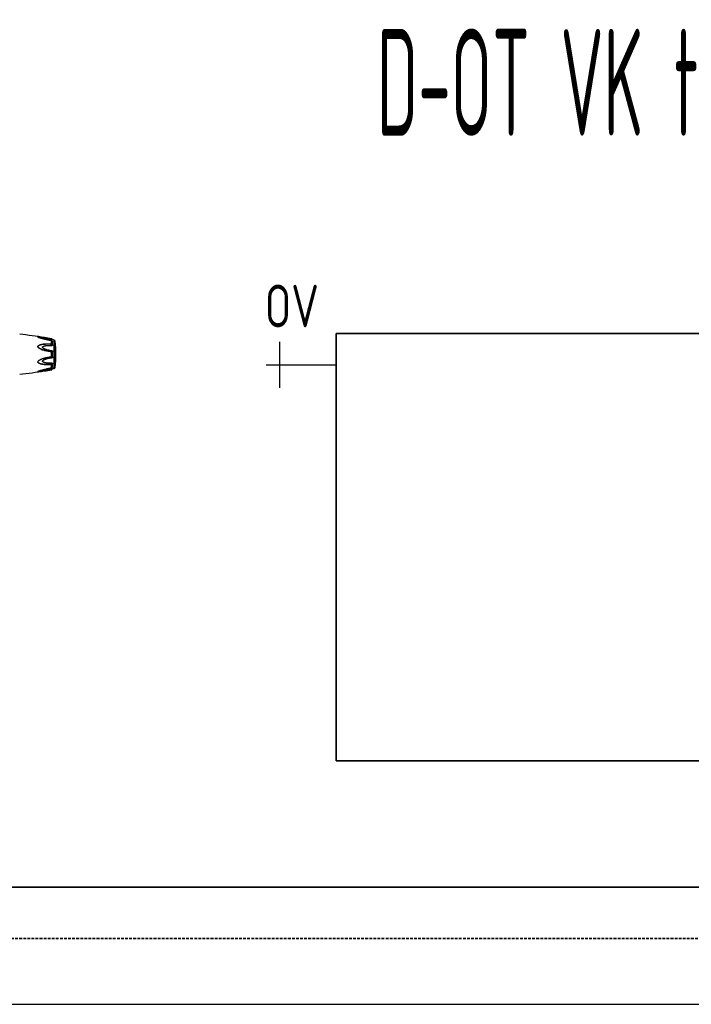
# Model space of a CAD drawing. Header units: millimetres. Extents: x 60394 to 199354, y 20895 to 166073.
# Tile 191 of 256: x 125130 to 125915, y 20895 to 22048. Entities that reach past the tile are written whole.
import ezdxf
from ezdxf.enums import TextEntityAlignment as Align

# ---------------------------------------------------------------- set-up
doc = ezdxf.new("R2010")
doc.units = ezdxf.units.MM
doc.linetypes.add('VERDECKT', pattern=[9.525, 6.35, -3.175])
for name, color, linetype, lineweight in [('JS_VYT_POPIS - OBECNĚ', 7, 'Continuous', 5), ('UT_SCHÉMA_POPIS', 7, 'VERDECKT', 5), ('UT_SCHÉMA_PŘÍVOD', 10, 'Continuous', 35), ('UT_SCHÉMA_SYMBOLY', 7, 'Continuous', 25), ('UT_SCHÉMA_ZPÁTEČKA', 172, 'VERDECKT', 35), ('UT_ZAŘÍZENÍ - OT', 3, 'Continuous', 35)]:
    doc.layers.add(name, color=color, linetype=linetype, lineweight=lineweight)
doc.styles.add('ISO 2.5', font='isocp.shx', dxfattribs={"width": 0.8, "height": 2.5})
doc.styles.add('VZT_POPIS', font='isocp.shx', dxfattribs={"width": 0.6, "height": 125})

msp = doc.modelspace()

# ---------------------------------------------------------------- linework, layer by layer
at = {"color": 0, "linetype": 'Continuous'}
for p, q in [((125151.9, 21675.6), (125151.9, 21675.6)), ((125158.4, 21675.5), (125158.7, 21675.4)), ((125158.6, 21675.5), (125158.6, 21675.5)), ((125158.6, 21675.5), (125158.7, 21675.5)), ((125158.7, 21675.5), (125158.6, 21675.5)), ((125166.7, 21674.1), (125166.7, 21674.1)), ((125166.7, 21674), (125166.7, 21674)), ((125167.2, 21673.9), (125167.2, 21673.9)), ((125166.7, 21671.8), (125166.6, 21671.8)), ((125167, 21668.4), (125167, 21671.6)), ((125167.1, 21671.7), (125167.1, 21671.7)), ((125167.1, 21671.7), (125167.1, 21671.7)), ((125167.2, 21668.4), (125167.2, 21671.5)), ((125167.6, 21671.4), (125167.4, 21671.4)), ((125167.6, 21671.4), (125167.6, 21671.4)), ((125167.7, 21671.4), (125167.6, 21671.4)), ((125168, 21666.9), (125168, 21671)), ((125170, 21639.5), (125170, 21672.5)), ((125171.1, 21640.6), (125171.1, 21671.4)), ((125167, 21653.5), (125167, 21658.5)), ((125167.2, 21653.5), (125167.2, 21658.5)), ((125168, 21652.7), (125168, 21659.4)), ((125166.5, 21640.2), (125166.7, 21640.2)), ((125167, 21640.5), (125167, 21643.6)), ((125167.1, 21640.4), (125167.1, 21640.4)), ((125167.1, 21640.4), (125167.1, 21640.4)), ((125167.2, 21640.5), (125167.2, 21643.7)), ((125167.4, 21640.6), (125167.6, 21640.6)), ((125167.6, 21640.7), (125167.6, 21640.7)), ((125167.6, 21640.6), (125167.7, 21640.6)), ((125168, 21641), (125168, 21645.2)), ((125151.9, 21636.4), (125151.9, 21636.4)), ((125158.7, 21636.5), (125158.7, 21636.5))]:
    msp.add_line(p, q, dxfattribs=at)
msp.add_line((64740.6, 20895.4), (199354.4, 20895.4))
for centre, radius, start, end in [((125078.6, 21182), 500, 80.7849, 84.1365), ((125155.4, 21684), 9.09, 246.3609, 247.4013), ((125156.3, 21686.4), 11.6, 247.4181, 248.2786), ((125159.8, 21667.1), 10.1, 35.6084, 36.4199), ((125160.8, 21667.8), 8.8, 35.0395, 35.6116), ((125078.6, 21182), 499, 79.4371, 79.6778), ((125166.5, 21670.4), 1.42, 75.2287, 78.791), ((125170.8, 21676.5), 6.13, 236.1693, 237.1241), ((125167.7, 21671.9), 0.564, 259.0707, 259.9327), ((125169.8, 21671.2), 1.3, 7.906, 79.4371), ((125060.1, 21656), 112, 352.094, 7.906), ((125166.4, 21641.7), 1.53, 281.267, 282.0205), ((125166.9, 21640.5), 0.085, 350.9157, 359.9563), ((125172.9, 21632.5), 9.8, 124.0491, 125.1691), ((125171.1, 21635.2), 6.61, 122.6489, 124.009), ((125159.9, 21644.9), 9.99, 323.6208, 324.6909), ((125078.6, 22130.1), 499, 280.3229, 280.5629), ((125161.1, 21644), 8.41, 324.7207, 325.0122), ((125169.8, 21640.8), 1.3, 280.5629, 352.094), ((125078.6, 22130.1), 500, 275.8635, 279.2239), ((125155.4, 21627.8), 9.28, 112.3067, 113.5832), ((125156.4, 21625.5), 11.8, 111.7794, 112.3431), ((125165.3, 21645.9), 8.13, 280.4499, 280.9409)]:
    msp.add_arc(centre, radius, start, end, dxfattribs=at)
for points, knots in [([(125151.7, 21675.7), (125151.6, 21675.7), (125151.5, 21675.8), (125151.3, 21675.9), (125151.2, 21676), (125151.1, 21676), (125151, 21676.1), (125151, 21676.2), (125151, 21676.2), (125151, 21676.3), (125151.1, 21676.3), (125151.1, 21676.3), (125151.2, 21676.3), (125151.3, 21676.3), (125151.5, 21676.4), (125151.7, 21676.4), (125152, 21676.4), (125152.3, 21676.3), (125152.5, 21676.3), (125152.9, 21676.3), (125153.4, 21676.2), (125154.1, 21676.2), (125154.7, 21676.1), (125155.3, 21676), (125156, 21675.9), (125156.6, 21675.8), (125157.5, 21675.7), (125158.2, 21675.6), (125158.6, 21675.5)], [0, 0, 0, 0, 0.02948, 0.055907, 0.078214, 0.087353, 0.094931, 0.105555, 0.109954, 0.115017, 0.121315, 0.129009, 0.138057, 0.148338, 0.172058, 0.199047, 0.228459, 0.259634, 0.292171, 0.325754, 0.395293, 0.467136, 0.540634, 0.615369, 0.691049, 0.767475, 0.844512, 1, 1, 1, 1]), ([(125151.9, 21675.6), (125151.8, 21675.7), (125151.7, 21675.7), (125151.5, 21675.8), (125151.3, 21675.9), (125151.2, 21676), (125151.1, 21676), (125151.1, 21676.1), (125151.1, 21676.1), (125151.1, 21676.2), (125151.1, 21676.2), (125151.1, 21676.2), (125151.2, 21676.3), (125151.2, 21676.3), (125151.4, 21676.3), (125151.5, 21676.3), (125151.7, 21676.3), (125152, 21676.3), (125152.4, 21676.3), (125152.8, 21676.3), (125153.4, 21676.2), (125154, 21676.1), (125154.6, 21676), (125155.2, 21676), (125155.9, 21675.9), (125156.5, 21675.8), (125157.4, 21675.6), (125158, 21675.5), (125158.4, 21675.5)], [0, 0, 0, 0, 0.03089, 0.059177, 0.083881, 0.094457, 0.103528, 0.11093, 0.116684, 0.121223, 0.125685, 0.131127, 0.137993, 0.146338, 0.156051, 0.17896, 0.205464, 0.234539, 0.265468, 0.331155, 0.400252, 0.471609, 0.544574, 0.618731, 0.693793, 0.769568, 0.845928, 1, 1, 1, 1]), ([(125166.6, 21671.8), (125165.3, 21672.1), (125163.4, 21672.5), (125160.9, 21673.1), (125159.3, 21673.5), (125158, 21673.8), (125157.1, 21674), (125156.2, 21674.3), (125155.3, 21674.5), (125154.4, 21674.8), (125153.5, 21675.1), (125152.7, 21675.3), (125152.2, 21675.5), (125151.9, 21675.6)], [0, 0, 0, 0, 0.25737, 0.385747, 0.513657, 0.577329, 0.64069, 0.703648, 0.766063, 0.827658, 0.887975, 0.946116, 1, 1, 1, 1]), ([(125166.7, 21671.8), (125165.5, 21672), (125163.5, 21672.4), (125161, 21673), (125159.1, 21673.5), (125157.6, 21673.9), (125156.4, 21674.2), (125155.2, 21674.5), (125154, 21674.9), (125152.8, 21675.3), (125152.3, 21675.5), (125152, 21675.6)], [0, 0, 0, 0, 0.256646, 0.384673, 0.512244, 0.638988, 0.701822, 0.764153, 0.886175, 0.944757, 1, 1, 1, 1]), ([(125156.9, 21674.1), (125156.9, 21674.1), (125156.8, 21674.1), (125156.7, 21674.2), (125156.5, 21674.2), (125156.5, 21674.3), (125156.4, 21674.3), (125156.4, 21674.4), (125156.4, 21674.4), (125156.4, 21674.4), (125156.5, 21674.4), (125156.5, 21674.5), (125156.6, 21674.5), (125156.7, 21674.5), (125156.9, 21674.5), (125157.1, 21674.5), (125157.5, 21674.5), (125157.9, 21674.5), (125158.2, 21674.4), (125158.6, 21674.4), (125159, 21674.3), (125159.4, 21674.3), (125159.8, 21674.2), (125160.3, 21674.2), (125161, 21674.1), (125161.9, 21673.9), (125162.7, 21673.8), (125163.5, 21673.7), (125164.6, 21673.5), (125166, 21673.2), (125167.2, 21673), (125167.7, 21672.9)], [0, 0, 0, 0, 0.013224, 0.025246, 0.035584, 0.043707, 0.046793, 0.049242, 0.051265, 0.053246, 0.055591, 0.058505, 0.066098, 0.075763, 0.087038, 0.112872, 0.141444, 0.171707, 0.203125, 0.235343, 0.268137, 0.301392, 0.33501, 0.368911, 0.437385, 0.506544, 0.576211, 0.646269, 0.71663, 0.85801, 1, 1, 1, 1]), ([(125158.7, 21675.5), (125160, 21675.3), (125162.7, 21674.8), (125165.4, 21674.3), (125166.7, 21674.1)], [0, 0, 0, 0, 0.496975, 1, 1, 1, 1]), ([(125166.7, 21674.1), (125165.4, 21674.3), (125162.7, 21674.8), (125160, 21675.3), (125158.7, 21675.5)], [0, 0, 0, 0, 0.502936, 1, 1, 1, 1]), ([(125158.7, 21675.4), (125160, 21675.2), (125162.7, 21674.7), (125165.4, 21674.2), (125166.7, 21674)], [0, 0, 0, 0, 0.497132, 1, 1, 1, 1]), ([(125167.2, 21673.9), (125167.2, 21674), (125167.1, 21674), (125167, 21674), (125166.9, 21674.1), (125166.8, 21674.1), (125166.7, 21674.1)], [0, 0, 0, 0, 0.265729, 0.479644, 0.722816, 1, 1, 1, 1]), ([(125166.7, 21674.1), (125166.7, 21674.1), (125166.7, 21674.1), (125166.7, 21674.1), (125166.7, 21674), (125166.7, 21674), (125166.7, 21674)], [0, 0, 0, 0, 0.078563, 0.274425, 0.586251, 1, 1, 1, 1]), ([(125166.7, 21674), (125166.8, 21674), (125166.9, 21674), (125167, 21674), (125167.1, 21674), (125167.2, 21673.9), (125167.2, 21673.9), (125167.2, 21673.9)], [0, 0, 0, 0, 0.33971, 0.636245, 0.862204, 0.94183, 1, 1, 1, 1]), ([(125166.7, 21674), (125166.9, 21673.8), (125167.2, 21673.5), (125167.5, 21673.2), (125167.7, 21673), (125167.7, 21672.9)], [0, 0, 0, 0, 0.588807, 0.825815, 1, 1, 1, 1]), ([(125167.9, 21673.1), (125167.8, 21673.1), (125167.6, 21673.4), (125167.4, 21673.7), (125167.2, 21673.9)], [0, 0, 0, 0, 0.221481, 1, 1, 1, 1]), ([(125168, 21672.9), (125168, 21672.9), (125167.9, 21672.9), (125167.8, 21672.9), (125167.7, 21672.9)], [0, 0, 0, 0, 0.14802, 1, 1, 1, 1]), ([(125166.7, 21658.8), (125166, 21658.9), (125164.5, 21659.1), (125162.4, 21659.5), (125160.6, 21659.9), (125159.2, 21660.2), (125158.1, 21660.5), (125157, 21660.8), (125156, 21661.2), (125155, 21661.6), (125154, 21662.1), (125153.1, 21662.5), (125152.5, 21662.9), (125152.1, 21663.2), (125151.7, 21663.6), (125151.3, 21664), (125151.1, 21664.4), (125151, 21664.7), (125151, 21665), (125151, 21665.2), (125151.1, 21665.6), (125151.3, 21665.9), (125151.7, 21666.3), (125152.1, 21666.5), (125152.5, 21666.8), (125153.1, 21667.1), (125154, 21667.4), (125155, 21667.6), (125156, 21667.8), (125157, 21668), (125158.1, 21668.1), (125159.2, 21668.2), (125160.6, 21668.3), (125162.4, 21668.4), (125164.6, 21668.4), (125166, 21668.3), (125166.7, 21668.3)], [0, 0, 0, 0, 0.063635, 0.127396, 0.191296, 0.223303, 0.255348, 0.287434, 0.319562, 0.351727, 0.383919, 0.416107, 0.432182, 0.448215, 0.464156, 0.479907, 0.495291, 0.502793, 0.510127, 0.517331, 0.52445, 0.538608, 0.552922, 0.567437, 0.582127, 0.596956, 0.626929, 0.657232, 0.687777, 0.718508, 0.74939, 0.780398, 0.811517, 0.874045, 0.936883, 1, 1, 1, 1]), ([(125166.7, 21659), (125166, 21659.1), (125164.6, 21659.3), (125162.4, 21659.7), (125160.7, 21660), (125159.2, 21660.4), (125158.2, 21660.7), (125157.1, 21661), (125156.1, 21661.3), (125155.1, 21661.7), (125154.1, 21662.2), (125153.1, 21662.7), (125152.3, 21663.2), (125151.8, 21663.6), (125151.5, 21664), (125151.3, 21664.3), (125151.2, 21664.5), (125151.1, 21664.7), (125151.1, 21665), (125151.1, 21665.2), (125151.2, 21665.5), (125151.4, 21665.9), (125151.8, 21666.2), (125152.2, 21666.5), (125152.6, 21666.7), (125153.1, 21666.9), (125153.6, 21667.1), (125154.3, 21667.3), (125155.1, 21667.5), (125156.1, 21667.7), (125157.1, 21667.8), (125158.2, 21667.9), (125159.2, 21668), (125160.7, 21668.1), (125162.4, 21668.1), (125164.6, 21668.1), (125166, 21668), (125166.7, 21668)], [0, 0, 0, 0, 0.063589, 0.127295, 0.191136, 0.223111, 0.255121, 0.287171, 0.319267, 0.351401, 0.383569, 0.41575, 0.447866, 0.463844, 0.479652, 0.487454, 0.495134, 0.502662, 0.51, 0.517195, 0.524298, 0.538439, 0.552765, 0.567303, 0.582017, 0.596869, 0.611832, 0.626888, 0.657217, 0.687781, 0.718525, 0.749415, 0.780427, 0.811548, 0.874072, 0.936899, 1, 1, 1, 1]), ([(125167.7, 21660.1), (125167.2, 21660.1), (125166.2, 21660.2), (125164.6, 21660.5), (125163.1, 21660.8), (125161.8, 21661.1), (125160.8, 21661.4), (125160.1, 21661.6), (125159.3, 21661.9), (125158.6, 21662.2), (125158, 21662.5), (125157.6, 21662.8), (125157.2, 21663), (125156.9, 21663.2), (125156.7, 21663.5), (125156.5, 21663.8), (125156.4, 21664), (125156.4, 21664.2), (125156.4, 21664.4), (125156.5, 21664.6), (125156.7, 21664.8), (125156.9, 21665.1), (125157.2, 21665.3), (125157.6, 21665.4), (125158, 21665.6), (125158.6, 21665.8), (125159.3, 21666), (125160.1, 21666.1), (125160.8, 21666.2), (125161.6, 21666.3), (125162.3, 21666.4), (125163.4, 21666.4), (125164.6, 21666.5), (125166.2, 21666.4), (125167.2, 21666.4), (125167.7, 21666.4)], [0, 0, 0, 0, 0.063495, 0.12712, 0.190878, 0.25478, 0.286791, 0.31884, 0.350926, 0.383041, 0.415158, 0.431203, 0.447213, 0.463143, 0.478902, 0.4943, 0.5018, 0.509129, 0.516317, 0.523425, 0.537606, 0.551987, 0.566584, 0.581352, 0.596258, 0.626376, 0.656797, 0.687441, 0.718253, 0.749203, 0.780268, 0.811433, 0.874017, 0.936884, 1, 1, 1, 1]), ([(125166.9, 21671.7), (125166.9, 21671.7), (125166.8, 21671.7), (125166.8, 21671.8), (125166.7, 21671.8)], [0, 0, 0, 0, 0.246414, 1, 1, 1, 1]), ([(125166.7, 21671.8), (125166.7, 21671.8), (125166.7, 21671.8), (125166.7, 21671.8), (125166.7, 21671.8), (125166.7, 21671.8), (125166.7, 21671.8)], [0, 0, 0, 0, 0.428218, 0.741394, 0.932956, 1, 1, 1, 1]), ([(125166.7, 21668), (125166.8, 21668), (125166.9, 21668.1), (125167.1, 21668.1), (125167.2, 21668.2), (125167.2, 21668.3), (125167.2, 21668.4)], [0, 0, 0, 0, 0.291894, 0.562609, 0.798475, 1, 1, 1, 1]), ([(125166.7, 21668.3), (125166.8, 21668.3), (125166.8, 21668.3), (125166.9, 21668.3), (125167, 21668.3), (125167, 21668.4), (125167, 21668.4)], [0, 0, 0, 0, 0.287056, 0.554503, 0.787456, 1, 1, 1, 1]), ([(125166.7, 21668.3), (125166.7, 21668.2), (125166.7, 21668.1), (125166.7, 21668.1), (125166.7, 21668)], [0, 0, 0, 0, 0.467767, 1, 1, 1, 1]), ([(125166.7, 21668), (125167, 21667.8), (125167.4, 21667.3), (125167.6, 21666.7), (125167.7, 21666.4)], [0, 0, 0, 0, 0.500208, 1, 1, 1, 1]), ([(125167.1, 21671.7), (125167.1, 21671.7), (125167, 21671.7), (125167, 21671.7), (125166.9, 21671.7)], [0, 0, 0, 0, 0.247211, 1, 1, 1, 1]), ([(125167, 21671.6), (125167, 21671.6), (125167, 21671.7), (125167, 21671.7), (125166.9, 21671.7)], [0, 0, 0, 0, 0.225244, 1, 1, 1, 1]), ([(125166.9, 21671.7), (125166.9, 21671.7), (125166.9, 21671.7), (125166.9, 21671.7), (125166.9, 21671.7)], [0, 0, 0, 0, 0.241505, 1, 1, 1, 1]), ([(125167, 21671.6), (125167, 21671.6), (125167, 21671.6), (125167, 21671.6), (125167, 21671.6)], [0, 0, 0, 0, 0.225175, 1, 1, 1, 1]), ([(125167, 21671.6), (125167, 21671.6), (125167.1, 21671.6), (125167.2, 21671.5), (125167.2, 21671.5)], [0, 0, 0, 0, 0.258764, 1, 1, 1, 1]), ([(125167, 21668.4), (125167, 21668.4), (125167.1, 21668.4), (125167.2, 21668.4), (125167.2, 21668.4)], [0, 0, 0, 0, 0.266982, 1, 1, 1, 1]), ([(125167.4, 21671.4), (125167.4, 21671.5), (125167.3, 21671.5), (125167.2, 21671.6), (125167.1, 21671.7)], [0, 0, 0, 0, 0.212027, 1, 1, 1, 1]), ([(125167.2, 21671.5), (125167.2, 21671.5), (125167.2, 21671.6), (125167.1, 21671.6), (125167.1, 21671.7)], [0, 0, 0, 0, 0.468978, 1, 1, 1, 1]), ([(125167.4, 21671.4), (125167.4, 21671.4), (125167.3, 21671.4), (125167.3, 21671.5), (125167.2, 21671.5)], [0, 0, 0, 0, 0.242177, 1, 1, 1, 1]), ([(125167.2, 21668.4), (125167.3, 21668.2), (125167.6, 21667.8), (125167.9, 21667.3), (125168, 21666.9)], [0, 0, 0, 0, 0.246978, 1, 1, 1, 1]), ([(125167.6, 21671.4), (125167.6, 21671.4), (125167.6, 21671.4), (125167.6, 21671.4), (125167.6, 21671.4), (125167.6, 21671.4), (125167.5, 21671.4), (125167.5, 21671.4), (125167.5, 21671.4), (125167.5, 21671.4), (125167.4, 21671.4), (125167.4, 21671.4)], [0, 0, 0, 0, 0.050729, 0.053439, 0.064665, 0.125059, 0.230112, 0.374221, 0.553235, 0.763061, 1, 1, 1, 1]), ([(125168, 21671), (125168, 21671), (125167.9, 21671.1), (125167.7, 21671.2), (125167.6, 21671.2), (125167.5, 21671.3)], [0, 0, 0, 0, 0.189472, 0.420855, 1, 1, 1, 1]), ([(125167.7, 21671.4), (125167.7, 21671.4), (125167.7, 21671.4), (125167.6, 21671.4), (125167.6, 21671.4)], [0, 0, 0, 0, 0.213215, 1, 1, 1, 1]), ([(125167.7, 21671.4), (125167.8, 21671.4), (125167.8, 21671.4), (125167.9, 21671.3), (125168, 21671.2), (125168, 21671.1), (125168, 21671.1), (125168, 21671)], [0, 0, 0, 0, 0.19482, 0.35748, 0.608365, 0.813655, 1, 1, 1, 1]), ([(125168, 21666.9), (125168, 21666.8), (125168, 21666.7), (125168, 21666.6), (125167.9, 21666.5), (125167.9, 21666.4), (125167.8, 21666.4), (125167.8, 21666.4), (125167.7, 21666.4)], [0, 0, 0, 0, 0.238003, 0.476366, 0.597445, 0.721615, 0.853559, 1, 1, 1, 1]), ([(125166.7, 21643.8), (125166, 21643.7), (125164.6, 21643.7), (125162.4, 21643.7), (125160.6, 21643.7), (125159.2, 21643.8), (125158.1, 21643.9), (125157, 21644), (125156, 21644.2), (125155, 21644.4), (125154, 21644.7), (125153.1, 21645), (125152.5, 21645.2), (125152.1, 21645.5), (125151.7, 21645.8), (125151.4, 21646.1), (125151.2, 21646.3), (125151.1, 21646.6), (125151, 21646.8), (125151, 21647.1), (125151.1, 21647.6), (125151.3, 21648), (125151.7, 21648.4), (125152.1, 21648.8), (125152.5, 21649.1), (125153.1, 21649.5), (125154, 21650), (125155, 21650.4), (125156, 21650.8), (125157, 21651.2), (125158.5, 21651.6), (125160.2, 21652.1), (125162.4, 21652.6), (125164.5, 21652.9), (125166, 21653.1), (125166.7, 21653.2)], [0, 0, 0, 0, 0.063127, 0.125969, 0.188473, 0.219596, 0.250616, 0.281496, 0.312222, 0.342767, 0.373071, 0.403045, 0.417875, 0.432563, 0.447076, 0.461383, 0.468491, 0.475585, 0.482706, 0.489913, 0.504703, 0.520085, 0.535843, 0.551789, 0.567824, 0.583902, 0.616092, 0.648285, 0.680449, 0.712576, 0.744661, 0.808707, 0.872603, 0.936364, 1, 1, 1, 1]), ([(125166.7, 21644), (125166, 21644), (125164.6, 21643.9), (125162.8, 21643.9), (125161.4, 21643.9), (125160.3, 21644), (125159.2, 21644), (125158.2, 21644.1), (125157.1, 21644.2), (125156.1, 21644.4), (125155.1, 21644.6), (125154.1, 21644.8), (125153.3, 21645.1), (125152.6, 21645.3), (125152.2, 21645.6), (125151.8, 21645.8), (125151.5, 21646.1), (125151.3, 21646.4), (125151.2, 21646.6), (125151.1, 21646.8), (125151, 21647.1), (125151.1, 21647.6), (125151.4, 21648), (125151.8, 21648.4), (125152.2, 21648.8), (125152.6, 21649.1), (125153.3, 21649.5), (125154.1, 21649.9), (125155.1, 21650.3), (125156.1, 21650.7), (125157.1, 21651.1), (125158.2, 21651.4), (125159.2, 21651.7), (125160.7, 21652), (125162.4, 21652.4), (125164.6, 21652.7), (125166, 21652.9), (125166.7, 21653)], [0, 0, 0, 0, 0.063114, 0.125949, 0.157245, 0.188456, 0.219582, 0.250607, 0.281495, 0.312234, 0.342798, 0.373129, 0.40314, 0.417992, 0.432705, 0.447241, 0.461558, 0.468661, 0.475744, 0.482848, 0.490045, 0.504858, 0.520307, 0.536124, 0.552106, 0.56816, 0.584244, 0.616427, 0.648598, 0.680734, 0.712828, 0.744881, 0.776894, 0.808867, 0.872702, 0.936412, 1, 1, 1, 1]), ([(125167.7, 21645.7), (125167.2, 21645.7), (125166.2, 21645.6), (125164.6, 21645.6), (125163.4, 21645.6), (125162.3, 21645.7), (125161.6, 21645.7), (125160.8, 21645.8), (125160.1, 21645.9), (125159.3, 21646.1), (125158.6, 21646.2), (125158, 21646.4), (125157.6, 21646.6), (125157.2, 21646.8), (125156.9, 21647), (125156.7, 21647.2), (125156.5, 21647.4), (125156.4, 21647.7), (125156.4, 21647.8), (125156.4, 21648), (125156.5, 21648.3), (125156.6, 21648.5), (125156.8, 21648.7), (125157, 21648.9), (125157.2, 21649.1), (125157.6, 21649.3), (125158, 21649.6), (125158.6, 21649.9), (125159.3, 21650.2), (125160.1, 21650.4), (125160.8, 21650.7), (125161.8, 21651), (125163.1, 21651.3), (125164.6, 21651.6), (125166.2, 21651.8), (125167.2, 21651.9), (125167.7, 21652)], [0, 0, 0, 0, 0.063112, 0.125975, 0.188555, 0.219719, 0.250782, 0.281729, 0.312543, 0.343186, 0.373609, 0.403727, 0.418634, 0.433407, 0.448005, 0.462391, 0.476578, 0.483689, 0.490881, 0.498215, 0.505719, 0.521118, 0.528977, 0.536891, 0.552822, 0.568831, 0.584876, 0.616992, 0.649103, 0.681187, 0.713234, 0.745242, 0.809138, 0.87289, 0.93651, 1, 1, 1, 1]), ([(125167.7, 21660.1), (125167.7, 21659.9), (125167.6, 21659.7), (125167.3, 21659.4), (125167.1, 21659.2), (125166.8, 21659.1), (125166.7, 21659)], [0, 0, 0, 0, 0.272929, 0.523074, 0.761734, 1, 1, 1, 1]), ([(125167.2, 21658.5), (125167.2, 21658.6), (125167.2, 21658.7), (125167.1, 21658.9), (125166.9, 21659), (125166.8, 21659), (125166.7, 21659)], [0, 0, 0, 0, 0.250125, 0.500215, 0.750197, 1, 1, 1, 1]), ([(125166.7, 21658.8), (125166.7, 21658.9), (125166.7, 21658.9), (125166.7, 21659), (125166.7, 21659)], [0, 0, 0, 0, 0.583261, 1, 1, 1, 1]), ([(125167, 21658.5), (125167, 21658.6), (125167, 21658.7), (125166.9, 21658.8), (125166.8, 21658.8), (125166.8, 21658.8), (125166.7, 21658.8)], [0, 0, 0, 0, 0.249368, 0.500015, 0.750587, 1, 1, 1, 1]), ([(125166.7, 21653.2), (125166.8, 21653.2), (125166.8, 21653.2), (125166.9, 21653.3), (125167, 21653.4), (125167, 21653.5), (125167, 21653.5)], [0, 0, 0, 0, 0.249451, 0.500018, 0.750583, 1, 1, 1, 1]), ([(125166.7, 21653), (125166.8, 21653), (125166.9, 21653.1), (125167.1, 21653.2), (125167.2, 21653.3), (125167.2, 21653.5), (125167.2, 21653.5)], [0, 0, 0, 0, 0.249817, 0.499798, 0.74986, 1, 1, 1, 1]), ([(125166.7, 21653.2), (125166.7, 21653.2), (125166.7, 21653.1), (125166.7, 21653), (125166.7, 21653)], [0, 0, 0, 0, 0.582827, 1, 1, 1, 1]), ([(125166.7, 21653), (125166.8, 21653), (125167.1, 21652.9), (125167.3, 21652.7), (125167.6, 21652.4), (125167.7, 21652.1), (125167.7, 21652)], [0, 0, 0, 0, 0.238394, 0.476974, 0.727116, 1, 1, 1, 1]), ([(125167, 21658.5), (125167, 21658.5), (125167.1, 21658.5), (125167.2, 21658.5), (125167.2, 21658.5)], [0, 0, 0, 0, 0.284006, 1, 1, 1, 1]), ([(125167, 21653.5), (125167, 21653.5), (125167.1, 21653.5), (125167.2, 21653.5), (125167.2, 21653.5)], [0, 0, 0, 0, 0.284019, 1, 1, 1, 1]), ([(125168, 21659.4), (125167.9, 21659.2), (125167.7, 21658.8), (125167.4, 21658.6), (125167.2, 21658.5)], [0, 0, 0, 0, 0.522223, 1, 1, 1, 1]), ([(125167.2, 21653.5), (125167.4, 21653.4), (125167.7, 21653.2), (125167.9, 21652.9), (125168, 21652.7)], [0, 0, 0, 0, 0.477899, 1, 1, 1, 1]), ([(125167.7, 21660.1), (125167.8, 21660.1), (125167.8, 21660), (125167.9, 21660), (125167.9, 21659.9), (125168, 21659.7), (125168, 21659.6), (125168, 21659.4), (125168, 21659.4)], [0, 0, 0, 0, 0.125535, 0.252013, 0.377694, 0.502869, 0.751849, 1, 1, 1, 1]), ([(125168, 21652.7), (125168, 21652.6), (125168, 21652.5), (125168, 21652.3), (125167.9, 21652.2), (125167.9, 21652.1), (125167.8, 21652), (125167.8, 21652), (125167.7, 21652)], [0, 0, 0, 0, 0.248169, 0.497163, 0.622341, 0.748019, 0.874484, 1, 1, 1, 1]), ([(125151.9, 21636.4), (125152.2, 21636.5), (125152.7, 21636.7), (125153.5, 21637), (125154.4, 21637.3), (125155.6, 21637.6), (125157.1, 21638), (125159.6, 21638.7), (125162.7, 21639.4), (125165.3, 21639.9), (125166.5, 21640.2)], [0, 0, 0, 0, 0.054079, 0.112293, 0.172626, 0.23422, 0.359577, 0.486553, 0.742745, 1, 1, 1, 1]), ([(125152, 21636.5), (125152.3, 21636.6), (125152.8, 21636.8), (125154, 21637.2), (125155.5, 21637.6), (125157.3, 21638.1), (125159.8, 21638.7), (125162.9, 21639.5), (125165.5, 21640), (125166.7, 21640.3)], [0, 0, 0, 0, 0.055213, 0.113792, 0.23581, 0.360995, 0.487722, 0.743348, 1, 1, 1, 1]), ([(125167.7, 21639.1), (125167.2, 21639), (125166, 21638.8), (125164.6, 21638.5), (125163.5, 21638.4), (125162.7, 21638.2), (125161.8, 21638.1), (125161, 21638), (125160.3, 21637.9), (125159.8, 21637.8), (125159.4, 21637.7), (125159, 21637.7), (125158.6, 21637.6), (125158.2, 21637.6), (125157.8, 21637.6), (125157.5, 21637.5), (125157.1, 21637.5), (125156.9, 21637.5), (125156.7, 21637.5), (125156.6, 21637.5), (125156.5, 21637.6), (125156.5, 21637.6), (125156.4, 21637.6), (125156.4, 21637.6), (125156.4, 21637.7), (125156.4, 21637.7), (125156.5, 21637.7), (125156.6, 21637.8), (125156.7, 21637.8), (125156.8, 21637.9), (125156.9, 21638), (125156.9, 21638)], [0, 0, 0, 0, 0.142006, 0.283398, 0.353765, 0.423828, 0.493495, 0.562647, 0.631121, 0.66502, 0.698626, 0.731869, 0.764656, 0.796849, 0.828224, 0.858442, 0.886945, 0.912611, 0.92378, 0.93331, 0.940718, 0.943524, 0.945777, 0.947738, 0.949832, 0.952411, 0.955637, 0.963997, 0.974507, 0.98666, 1, 1, 1, 1]), ([(125166.7, 21638), (125166.1, 21637.9), (125164.4, 21637.6), (125161.7, 21637.1), (125159.7, 21636.8), (125158.7, 21636.6)], [0, 0, 0, 0, 0.251917, 0.627872, 1, 1, 1, 1]), ([(125167.7, 21645.7), (125167.7, 21645.5), (125167.5, 21644.9), (125167.1, 21644.4), (125166.7, 21644)], [0, 0, 0, 0, 0.247925, 1, 1, 1, 1]), ([(125167.2, 21643.7), (125167.2, 21643.7), (125167.2, 21643.8), (125167.1, 21643.9), (125166.9, 21644), (125166.8, 21644), (125166.7, 21644)], [0, 0, 0, 0, 0.201639, 0.43756, 0.708236, 1, 1, 1, 1]), ([(125166.7, 21643.8), (125166.7, 21643.8), (125166.7, 21643.9), (125166.7, 21644), (125166.7, 21644)], [0, 0, 0, 0, 0.467922, 1, 1, 1, 1]), ([(125167, 21643.6), (125167, 21643.6), (125167, 21643.7), (125166.9, 21643.7), (125166.8, 21643.8), (125166.8, 21643.8), (125166.7, 21643.8)], [0, 0, 0, 0, 0.212614, 0.445637, 0.713059, 1, 1, 1, 1]), ([(125166.7, 21640.3), (125166.7, 21640.3), (125166.7, 21640.3), (125166.7, 21640.2), (125166.7, 21640.2), (125166.7, 21640.2), (125166.7, 21640.2)], [0, 0, 0, 0, 0.428099, 0.741246, 0.932847, 1, 1, 1, 1]), ([(125167.7, 21639.1), (125167.7, 21639), (125167.5, 21638.9), (125167.3, 21638.6), (125167, 21638.3), (125166.8, 21638.1), (125166.7, 21638)], [0, 0, 0, 0, 0.174298, 0.411219, 0.692021, 1, 1, 1, 1]), ([(125167.2, 21638.1), (125167.2, 21638.1), (125167.2, 21638.1), (125167.1, 21638.1), (125167, 21638), (125166.9, 21638), (125166.8, 21638), (125166.7, 21638)], [0, 0, 0, 0, 0.057868, 0.137343, 0.363312, 0.660033, 1, 1, 1, 1]), ([(125166.7, 21637.9), (125166.7, 21637.9), (125166.7, 21637.9), (125166.7, 21638), (125166.7, 21638), (125166.7, 21638), (125166.7, 21638)], [0, 0, 0, 0, 0.078467, 0.274376, 0.586265, 1, 1, 1, 1]), ([(125166.8, 21637.9), (125166.8, 21637.9), (125166.9, 21638), (125167, 21638), (125167.1, 21638), (125167.2, 21638.1), (125167.2, 21638.1)], [0, 0, 0, 0, 0.273626, 0.507992, 0.727544, 1, 1, 1, 1]), ([(125166.9, 21640.3), (125166.9, 21640.3), (125167, 21640.3), (125167, 21640.3), (125167.1, 21640.4)], [0, 0, 0, 0, 0.254193, 1, 1, 1, 1]), ([(125166.9, 21640.3), (125166.9, 21640.3), (125167, 21640.4), (125167, 21640.4), (125167, 21640.4)], [0, 0, 0, 0, 0.308636, 1, 1, 1, 1]), ([(125166.9, 21640.3), (125166.9, 21640.3), (125166.9, 21640.3), (125166.9, 21640.3), (125166.9, 21640.3)], [0, 0, 0, 0, 0.257368, 1, 1, 1, 1]), ([(125167, 21643.6), (125167, 21643.6), (125167.1, 21643.6), (125167.2, 21643.6), (125167.2, 21643.7)], [0, 0, 0, 0, 0.267018, 1, 1, 1, 1]), ([(125167, 21640.5), (125167, 21640.5), (125167.1, 21640.5), (125167.2, 21640.5), (125167.2, 21640.5)], [0, 0, 0, 0, 0.258792, 1, 1, 1, 1]), ([(125167.1, 21640.4), (125167.1, 21640.4), (125167.2, 21640.5), (125167.3, 21640.5), (125167.4, 21640.6)], [0, 0, 0, 0, 0.283099, 1, 1, 1, 1]), ([(125167.1, 21640.4), (125167.1, 21640.4), (125167.2, 21640.4), (125167.2, 21640.5), (125167.2, 21640.5)], [0, 0, 0, 0, 0.53106, 1, 1, 1, 1]), ([(125168, 21645.2), (125168, 21645), (125167.8, 21644.5), (125167.5, 21644), (125167.2, 21643.7)], [0, 0, 0, 0, 0.251574, 1, 1, 1, 1]), ([(125167.2, 21638.1), (125167.3, 21638.2), (125167.5, 21638.5), (125167.7, 21638.7), (125167.9, 21639)], [0, 0, 0, 0, 0.274505, 1, 1, 1, 1]), ([(125167.4, 21640.6), (125167.5, 21640.6), (125167.5, 21640.6), (125167.5, 21640.6), (125167.6, 21640.7)], [0, 0, 0, 0, 0.632551, 1, 1, 1, 1]), ([(125167.5, 21640.7), (125167.6, 21640.8), (125167.7, 21640.9), (125167.9, 21641), (125168, 21641), (125168, 21641)], [0, 0, 0, 0, 0.577794, 0.80943, 1, 1, 1, 1]), ([(125167.6, 21640.7), (125167.6, 21640.7), (125167.6, 21640.7), (125167.7, 21640.7), (125167.7, 21640.6)], [0, 0, 0, 0, 0.296315, 1, 1, 1, 1]), ([(125167.7, 21645.7), (125167.8, 21645.7), (125167.8, 21645.7), (125167.9, 21645.6), (125167.9, 21645.6), (125168, 21645.5), (125168, 21645.3), (125168, 21645.2), (125168, 21645.2)], [0, 0, 0, 0, 0.146355, 0.278259, 0.402425, 0.523518, 0.761934, 1, 1, 1, 1]), ([(125168, 21641), (125168, 21641), (125168, 21640.9), (125168, 21640.8), (125167.9, 21640.7), (125167.8, 21640.7), (125167.8, 21640.7), (125167.7, 21640.6)], [0, 0, 0, 0, 0.186516, 0.391937, 0.642812, 0.805374, 1, 1, 1, 1]), ([(125167.7, 21639.1), (125167.8, 21639.1), (125167.8, 21639.1), (125167.9, 21639.1), (125168, 21639.1)], [0, 0, 0, 0, 0.376124, 1, 1, 1, 1]), ([(125158.7, 21636.5), (125158.3, 21636.4), (125157.6, 21636.3), (125156.7, 21636.2), (125156, 21636.1), (125155.4, 21636), (125154.7, 21635.9), (125154.1, 21635.8), (125153.5, 21635.8), (125153, 21635.7), (125152.6, 21635.7), (125152.3, 21635.7), (125152, 21635.7), (125151.8, 21635.7), (125151.5, 21635.7), (125151.3, 21635.7), (125151.2, 21635.7), (125151.1, 21635.7), (125151.1, 21635.7), (125151, 21635.8), (125151, 21635.8), (125151, 21635.8), (125151, 21635.9), (125151, 21635.9), (125151.1, 21636), (125151.2, 21636.1), (125151.3, 21636.1), (125151.5, 21636.2), (125151.7, 21636.3), (125151.7, 21636.3)], [0, 0, 0, 0, 0.155309, 0.232207, 0.308518, 0.38411, 0.45876, 0.532202, 0.604002, 0.673502, 0.707078, 0.73962, 0.77081, 0.800217, 0.827213, 0.851007, 0.8614, 0.870581, 0.878415, 0.8848, 0.889847, 0.894233, 0.899058, 0.905123, 0.912705, 0.92179, 0.943969, 0.970425, 1, 1, 1, 1]), ([(125158.7, 21636.6), (125158.3, 21636.5), (125157.6, 21636.4), (125156.7, 21636.3), (125156.1, 21636.2), (125155.4, 21636.1), (125154.8, 21636), (125154.1, 21635.9), (125153.5, 21635.8), (125152.9, 21635.8), (125152.4, 21635.7), (125152.1, 21635.7), (125151.8, 21635.7), (125151.6, 21635.7), (125151.4, 21635.7), (125151.3, 21635.7), (125151.2, 21635.8), (125151.1, 21635.8), (125151.1, 21635.8), (125151.1, 21635.9), (125151.1, 21635.9), (125151.1, 21635.9), (125151.1, 21636), (125151.2, 21636), (125151.3, 21636.1), (125151.5, 21636.2), (125151.7, 21636.3), (125151.8, 21636.4), (125151.9, 21636.4)], [0, 0, 0, 0, 0.153439, 0.229445, 0.304902, 0.379707, 0.453642, 0.526452, 0.597735, 0.666841, 0.732698, 0.763801, 0.793118, 0.81995, 0.843381, 0.853458, 0.862207, 0.869459, 0.875128, 0.87961, 0.884095, 0.889726, 0.896977, 0.905865, 0.916254, 0.94079, 0.969089, 1, 1, 1, 1]), ([(125158.7, 21636.5), (125160.1, 21636.7), (125162.7, 21637.2), (125165.4, 21637.7), (125166.7, 21637.9)], [0, 0, 0, 0, 0.497068, 1, 1, 1, 1])]:
    msp.add_open_spline(points, degree=3, knots=knots, dxfattribs=at)
for points in [[(125166.9, 21671.7), (125166.9, 21671.8), (125166.9, 21671.8), (125166.8, 21671.8)], [(125166.7, 21640.3), (125166.8, 21640.3), (125166.8, 21640.3), (125166.8, 21640.3)], [(125166.8, 21640.2), (125166.8, 21640.2), (125166.8, 21640.3), (125166.9, 21640.3)], [(125166.8, 21640.3), (125166.8, 21640.3), (125166.9, 21640.3), (125166.9, 21640.3)]]:
    msp.add_open_spline(points, degree=3, dxfattribs=at)
at = {"layer": 'UT_SCHÉMA_PŘÍVOD'}
msp.add_line((127284.8, 21032.3), (124968.5, 21032.3), dxfattribs=at)
at = {"layer": 'UT_SCHÉMA_SYMBOLY'}
for p, q in [((125433.9, 21616.6), (125433.9, 21670.6)), ((125417.9, 21643.6), (125499.8, 21643.6))]:
    msp.add_line(p, q, dxfattribs=at)
at = {"layer": 'UT_SCHÉMA_ZPÁTEČKA', "ltscale": 0.5}
msp.add_line((127361.2, 20972.3), (125035.5, 20972.3), dxfattribs=at)
at = {"layer": 'UT_ZAŘÍZENÍ - OT', "linetype": 'Continuous'}
for p, q in [((125499.8, 21180.2), (125499.8, 21680.2)), ((125499.8, 21680.2), (126699.8, 21680.2)), ((126699.8, 21180.2), (125499.8, 21180.2))]:
    msp.add_line(p, q, dxfattribs=at)

# ---------------------------------------------------------------- texts
at = {"layer": 'JS_VYT_POPIS - OBECNĚ', "style": 'VZT_POPIS', "width": 0.5}
msp.add_text('D-OT VK typ 20 - 1200*500 mm', height=125, dxfattribs=at).set_placement((126106.8, 21974.3), align=Align.MIDDLE_CENTER)
at = {"layer": 'UT_SCHÉMA_POPIS', "style": 'ISO 2.5', "width": 0.8}
msp.add_text('OV', height=50, dxfattribs=at).set_placement((125416.4, 21712.5), align=Align.MIDDLE_LEFT)

doc.saveas('drawing.dxf')
